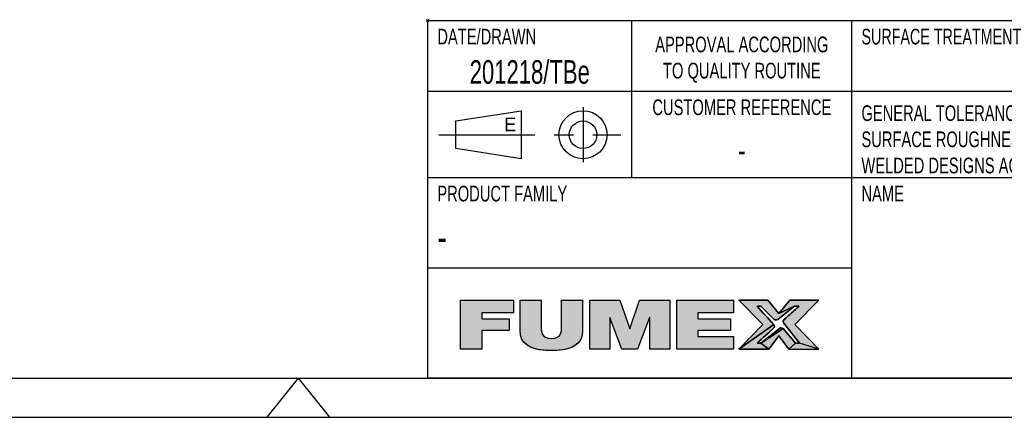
# Model space of a CAD drawing. Extents: x 0 to 594, y 0 to 420.
# Tile 7 of 11: x 367 to 492, y 0 to 51. Entities that reach past the tile are written whole.
import ezdxf

# ---------------------------------------------------------------- set-up
doc = ezdxf.new("R2010")
doc.units = 0
doc.header["$LTSCALE"] = 32.67
doc.linetypes.add('CENTER', pattern=[0.6, 0.375, -0.075, 0.075, -0.075])
doc.layers.get('0').update_dxf_attribs({"linetype": 'CONTINUOUS'})
doc.layers.add('PR4000-125_DXF_CONTINUOUS_', color=7, linetype='CONTINUOUS')
doc.layers.add('PR4000-125_DXF_FORMAT', color=7, linetype='CONTINUOUS')
doc.styles.add('TEXTSTYLE_2', font='txt', dxfattribs={"width": 0.7})
doc.styles.add('TEXTSTYLE_3', font='txt')

# ---------------------------------------------------------------- blocks, each defined once
blk = doc.blocks.new('FUMEX_LOGO_NEW_BL1', base_point=(445.5, 12))
at = {"layer": 'PR4000-125_DXF_CONTINUOUS_', "linetype": 'CONTINUOUS'}
for points in [[(422.68, 14.93), (429.44, 14.93), (429.44, 13.33), (425.38, 13.33), (425.38, 12.56), (428.86, 12.56), (428.86, 11.07), (425.38, 11.07), (425.38, 8.69), (422.68, 8.69)], [(438.23, 14.93), (438.23, 11.06), (438.19, 10.57), (438.08, 10.15), (437.9, 9.79), (437.65, 9.46), (437.33, 9.19), (436.92, 8.95), (436.41, 8.76), (435.77, 8.61), (434.99, 8.52), (434.25, 8.5), (433.5, 8.52), (432.73, 8.61), (432.09, 8.76), (431.58, 8.95), (431.17, 9.19), (430.84, 9.47), (430.59, 9.79), (430.41, 10.16), (430.3, 10.58), (430.26, 11.06), (430.26, 14.93), (432.96, 14.93), (432.96, 11.49), (432.96, 11.12), (433.02, 10.79), (433.12, 10.54), (433.27, 10.34), (433.51, 10.19), (433.83, 10.09), (434.26, 10.06), (434.69, 10.09), (435, 10.19), (435.23, 10.34), (435.38, 10.54), (435.48, 10.79), (435.53, 11.13), (435.54, 11.49), (435.54, 14.93)], [(439.14, 14.93), (442.97, 14.93), (444.22, 11.26), (444.24, 11.26), (445.49, 14.93), (449.32, 14.93), (449.32, 8.69), (446.77, 8.69), (446.77, 12.7), (446.75, 12.7), (445.23, 8.69), (443.23, 8.69), (441.71, 12.7), (441.68, 12.7), (441.68, 8.69), (439.14, 8.69)], [(450.23, 14.93), (457.46, 14.93), (457.46, 13.33), (452.92, 13.33), (452.92, 12.56), (457.04, 12.56), (457.04, 11.07), (452.92, 11.07), (452.92, 10.29), (457.46, 10.29), (457.46, 8.69), (450.23, 8.69)], [(460.44, 14.17), (462.56, 11.81), (458.12, 8.69), (461.18, 11.81), (458.1, 14.93), (461.8, 14.93), (463.21, 13.23), (465.19, 14.17), (463.07, 12.47), (462.94, 12.41), (462.87, 12.4), (462.72, 12.42), (462.59, 12.49), (460.94, 14.17)], [(468.32, 14.93), (465.24, 11.81), (468.3, 8.69), (465.86, 9.45), (463.87, 11.98), (463.87, 11.98), (463.8, 12.1), (463.78, 12.23), (463.81, 12.33), (463.89, 12.45), (465.8, 14.17), (465.19, 14.17), (463.21, 13.23), (464.62, 14.93)], [(460.94, 9.45), (461.95, 8.69), (458.12, 8.69), (462.56, 11.81), (462.63, 11.69), (462.64, 11.55), (462.62, 11.45), (462.53, 11.34), (460.45, 9.45)], [(463.48, 11.4), (463.63, 11.38), (463.75, 11.3), (460.94, 9.45), (463.28, 11.33), (463.41, 11.39)], [(463.21, 10.4), (461.95, 8.69), (460.94, 9.45), (463.75, 11.3), (465.33, 9.45), (464.47, 8.69)]]:
    blk.add_hatch(color=2, dxfattribs=at).paths.add_polyline_path(points)
at = {"layer": 'PR4000-125_DXF_CONTINUOUS_', "color": 2, "linetype": 'CONTINUOUS'}
for p, q in [((422.68, 8.69), (422.68, 14.93)), ((422.68, 14.93), (429.44, 14.93)), ((429.44, 14.93), (429.44, 13.33)), ((439.14, 8.69), (439.14, 14.93)), ((439.14, 14.93), (442.97, 14.93)), ((442.97, 14.93), (444.22, 11.26)), ((444.24, 11.26), (445.49, 14.93)), ((445.49, 14.93), (449.32, 14.93)), ((449.32, 14.93), (449.32, 8.69)), ((450.23, 8.69), (450.23, 14.93)), ((450.23, 14.93), (457.46, 14.93)), ((457.46, 14.93), (457.46, 13.33)), ((461.8, 14.93), (458.1, 14.93)), ((458.1, 14.93), (461.18, 11.81)), ((463.21, 13.23), (461.8, 14.93)), ((464.62, 14.93), (463.21, 13.23)), ((468.32, 14.93), (464.62, 14.93)), ((465.24, 11.81), (468.32, 14.93)), ((429.44, 13.33), (425.38, 13.33)), ((425.38, 13.33), (425.38, 12.56)), ((425.38, 12.56), (428.86, 12.56)), ((428.86, 12.56), (428.86, 11.07)), ((441.71, 12.7), (441.68, 12.7)), ((441.68, 12.7), (441.68, 8.69)), ((443.23, 8.69), (441.71, 12.7)), ((446.75, 12.7), (445.23, 8.69)), ((446.77, 12.7), (446.75, 12.7)), ((446.77, 8.69), (446.77, 12.7)), ((457.46, 13.33), (452.92, 13.33)), ((452.92, 13.33), (452.92, 12.56)), ((452.92, 12.56), (457.04, 12.56)), ((457.04, 12.56), (457.04, 11.07)), ((461.18, 11.81), (458.12, 8.69)), ((468.3, 8.69), (465.24, 11.81)), ((428.86, 11.07), (425.38, 11.07)), ((425.38, 11.07), (425.38, 8.69)), ((444.22, 11.26), (444.24, 11.26)), ((457.04, 11.07), (452.92, 11.07)), ((452.92, 11.07), (452.92, 10.29)), ((452.92, 10.29), (457.46, 10.29)), ((457.46, 10.29), (457.46, 8.69)), ((461.95, 8.69), (463.21, 10.4)), ((463.21, 10.4), (464.47, 8.69)), ((425.38, 8.69), (422.68, 8.69)), ((441.68, 8.69), (439.14, 8.69)), ((445.23, 8.69), (443.23, 8.69)), ((449.32, 8.69), (446.77, 8.69)), ((457.46, 8.69), (450.23, 8.69)), ((458.12, 8.69), (461.95, 8.69)), ((464.47, 8.69), (468.3, 8.69))]:
    blk.add_line(p, q, dxfattribs=at)
for points in [[(422.68, 14.93), (429.44, 14.93), (429.44, 13.33), (425.38, 13.33), (425.38, 12.56), (428.86, 12.56), (428.86, 11.07), (425.38, 11.07), (425.38, 8.69), (422.68, 8.69), (422.68, 14.93)], [(438.23, 14.93), (438.23, 11.06), (438.19, 10.57), (438.08, 10.15), (437.9, 9.79), (437.65, 9.46), (437.33, 9.19), (436.92, 8.95), (436.41, 8.76), (435.77, 8.61), (434.99, 8.52), (434.25, 8.5), (433.5, 8.52), (432.73, 8.61), (432.09, 8.76), (431.58, 8.95), (431.17, 9.19), (430.84, 9.47), (430.59, 9.79), (430.41, 10.16), (430.3, 10.58), (430.26, 11.06), (430.26, 14.93), (432.96, 14.93), (432.96, 11.49), (432.96, 11.12), (433.02, 10.79), (433.12, 10.54), (433.27, 10.34), (433.51, 10.19), (433.83, 10.09), (434.26, 10.06), (434.69, 10.09), (435, 10.19), (435.23, 10.34), (435.38, 10.54), (435.48, 10.79), (435.53, 11.13), (435.54, 11.49), (435.54, 14.93), (438.23, 14.93)], [(439.14, 14.93), (442.97, 14.93), (444.22, 11.26), (444.24, 11.26), (445.49, 14.93), (449.32, 14.93), (449.32, 8.69), (446.77, 8.69), (446.77, 12.7), (446.75, 12.7), (445.23, 8.69), (443.23, 8.69), (441.71, 12.7), (441.68, 12.7), (441.68, 8.69), (439.14, 8.69), (439.14, 14.93)], [(450.23, 14.93), (457.46, 14.93), (457.46, 13.33), (452.92, 13.33), (452.92, 12.56), (457.04, 12.56), (457.04, 11.07), (452.92, 11.07), (452.92, 10.29), (457.46, 10.29), (457.46, 8.69), (450.23, 8.69), (450.23, 14.93)], [(460.44, 14.17), (462.56, 11.81), (458.12, 8.69), (461.18, 11.81), (458.1, 14.93), (461.8, 14.93), (463.21, 13.23), (465.19, 14.17), (463.07, 12.47), (462.94, 12.41), (462.87, 12.4), (462.72, 12.42), (462.59, 12.49), (460.94, 14.17), (460.44, 14.17)], [(468.32, 14.93), (465.24, 11.81), (468.3, 8.69), (465.86, 9.45), (463.87, 11.98), (463.87, 11.98), (463.8, 12.1), (463.78, 12.23), (463.81, 12.33), (463.89, 12.45), (465.8, 14.17), (465.19, 14.17), (463.21, 13.23), (464.62, 14.93), (468.32, 14.93)], [(460.94, 9.45), (461.95, 8.69), (458.12, 8.69), (462.56, 11.81), (462.63, 11.69), (462.64, 11.55), (462.62, 11.45), (462.53, 11.34), (460.45, 9.45), (460.94, 9.45)], [(463.48, 11.4), (463.63, 11.38), (463.75, 11.3), (460.94, 9.45), (463.28, 11.33), (463.41, 11.39), (463.48, 11.4)], [(463.21, 10.4), (461.95, 8.69), (460.94, 9.45), (463.75, 11.3), (465.33, 9.45), (464.47, 8.69), (463.21, 10.4)]]:
    blk.add_lwpolyline(points, dxfattribs=at)
for points, knots in [([(438.23, 14.93), (437.33, 14.93), (436.43, 14.93), (435.54, 14.93), (435.54, 13.8), (435.54, 12.62), (435.54, 11.49), (435.54, 10.85), (435.54, 10.06), (434.26, 10.06), (432.96, 10.06), (432.96, 10.85), (432.96, 11.49), (432.96, 12.62), (432.96, 13.8), (432.96, 14.93), (432.06, 14.93), (431.16, 14.93), (430.26, 14.93), (430.26, 13.66), (430.26, 12.34), (430.26, 11.06), (430.26, 9.33), (431.58, 8.5), (434.25, 8.5), (436.92, 8.5), (438.23, 9.33), (438.23, 11.06), (438.23, 12.34), (438.23, 13.66), (438.23, 14.93)], [0, 0, 0, 0, 1, 1, 1, 2, 2, 2, 3, 3, 3, 4, 4, 4, 5, 5, 5, 6, 6, 6, 7, 7, 7, 8, 8, 8, 9, 9, 9, 10, 10, 10, 10]), ([(465.86, 9.45), (465.86, 9.45), (465.33, 9.45), (465.33, 9.45), (465.33, 9.45), (463.75, 11.3), (463.75, 11.3), (463.62, 11.42), (463.42, 11.43), (463.28, 11.33), (463.28, 11.33), (460.94, 9.45), (460.94, 9.45), (460.94, 9.45), (460.45, 9.45), (460.45, 9.45), (461.15, 10.08), (461.84, 10.71), (462.53, 11.34), (462.67, 11.47), (462.68, 11.67), (462.56, 11.81), (461.85, 12.6), (461.15, 13.38), (460.44, 14.17), (460.44, 14.17), (460.94, 14.17), (460.94, 14.17), (460.94, 14.17), (462.59, 12.49), (462.59, 12.49), (462.72, 12.38), (462.93, 12.37), (463.07, 12.47), (463.07, 12.47), (465.19, 14.17), (465.19, 14.17), (465.19, 14.17), (465.8, 14.17), (465.8, 14.17), (465.16, 13.6), (464.53, 13.02), (463.89, 12.45), (463.75, 12.32), (463.74, 12.12), (463.87, 11.98), (463.87, 11.98), (463.87, 11.98), (463.87, 11.98), (463.87, 11.98), (465.86, 9.45), (465.86, 9.45)], [0, 0, 0, 0, 1, 1, 1, 2, 2, 2, 3, 3, 3, 4, 4, 4, 5, 5, 5, 6, 6, 6, 7, 7, 7, 8, 8, 8, 9, 9, 9, 10, 10, 10, 11, 11, 11, 12, 12, 12, 13, 13, 13, 14, 14, 14, 15, 15, 15, 16, 16, 16, 17, 17, 17, 17]), ([(463.87, 11.98), (463.74, 12.12), (463.75, 12.32), (463.89, 12.45), (464.53, 13.02), (465.16, 13.6), (465.8, 14.17), (465.8, 14.17), (465.19, 14.17), (465.19, 14.17), (465.19, 14.17), (463.07, 12.47), (463.07, 12.47), (462.93, 12.37), (462.72, 12.38), (462.59, 12.49), (462.59, 12.49), (460.94, 14.17), (460.94, 14.17), (460.94, 14.17), (460.44, 14.17), (460.44, 14.17), (461.15, 13.38), (461.85, 12.6), (462.56, 11.81), (462.68, 11.67), (462.67, 11.47), (462.53, 11.34), (461.84, 10.71), (461.15, 10.08), (460.45, 9.45), (460.45, 9.45), (460.94, 9.45), (460.94, 9.45), (460.94, 9.45), (463.28, 11.33), (463.28, 11.33), (463.42, 11.43), (463.62, 11.42), (463.75, 11.3), (463.75, 11.3), (465.33, 9.45), (465.33, 9.45), (465.33, 9.45), (465.86, 9.45), (465.86, 9.45), (465.86, 9.45), (463.87, 11.98), (463.87, 11.98), (463.87, 11.98), (463.87, 11.98), (463.87, 11.98)], [0, 0, 0, 0, 1, 1, 1, 2, 2, 2, 3, 3, 3, 4, 4, 4, 5, 5, 5, 6, 6, 6, 7, 7, 7, 8, 8, 8, 9, 9, 9, 10, 10, 10, 11, 11, 11, 12, 12, 12, 13, 13, 13, 14, 14, 14, 15, 15, 15, 16, 16, 16, 17, 17, 17, 17])]:
    blk.add_open_spline(points, degree=3, knots=knots, dxfattribs=at)
blk.add_solid([(465.86, 9.45), (468.3, 8.69), (465.33, 9.45), (464.47, 8.69)], dxfattribs=at)
blk = doc.blocks.new('VYPLACERING_BL2', base_point=(431.5, 36))
at = {"layer": 'PR4000-125_DXF_CONTINUOUS_', "color": 7, "linetype": 'CONTINUOUS'}
for p, q in [((422.09375, 37.75), (430.40625, 39.0625)), ((430.40625, 39.0625), (430.40625, 32.9375)), ((422.09375, 34.25), (422.09375, 37.75)), ((430.40625, 32.9375), (422.09375, 34.25))]:
    blk.add_line(p, q, dxfattribs=at)
at = {"layer": 'PR4000-125_DXF_CONTINUOUS_', "color": 7, "linetype": 'CENTER'}
for p, q in [((438.28125, 39.5), (438.28125, 32.5)), ((419.90625, 36), (443.09375, 36))]:
    blk.add_line(p, q, dxfattribs=at)
at = {"layer": 'PR4000-125_DXF_CONTINUOUS_', "color": 7, "linetype": 'CONTINUOUS'}
for radius in [3.0625, 1.75]:
    blk.add_circle((438.28125, 36), radius, dxfattribs=at)

msp = doc.modelspace()

# ---------------------------------------------------------------- linework, layer by layer
at = {"layer": 'PR4000-125_DXF_FORMAT', "color": 7, "linetype": 'CONTINUOUS'}
for p, q in [((418.66, 50.34), (418.34, 50.66)), ((418.66, 50.66), (418.34, 50.34)), ((589, 50.5), (418.5, 50.5)), ((418.5, 5), (418.5, 50.5)), ((444.5, 30.5), (444.5, 50.5)), ((472.5, 5), (472.5, 50.5)), ((589, 41.5), (418.5, 41.5)), ((589, 30.5), (418.5, 30.5)), ((472.5, 19), (418.5, 19)), ((25, 5), (589, 5)), ((402, 5), (398, 0)), ((402, 5), (406, 0)), ((589, 5), (418.5, 5)), ((0, 0), (594, 0))]:
    msp.add_line(p, q, dxfattribs=at)

# ---------------------------------------------------------------- block references
at = {"layer": 'PR4000-125_DXF_CONTINUOUS_', "color": 7, "linetype": 'CONTINUOUS'}
msp.add_blockref('VYPLACERING_BL2', (431.5, 36), dxfattribs=at)
at = {"layer": 'PR4000-125_DXF_CONTINUOUS_', "color": 2, "linetype": 'CONTINUOUS'}
msp.add_blockref('FUMEX_LOGO_NEW_BL1', (445.5, 12), dxfattribs=at)

# ---------------------------------------------------------------- texts
at = {"color": 7, "linetype": 'CONTINUOUS'}
for s, insert, char_height, width, attachment_point, style in [('DATE/DRAWN', (419.73, 49.5), 2, 14, 1, 'TEXTSTYLE_2'), ('SURFACE TREATMENT', (473.73, 49.5), 2, 23.8, 1, 'TEXTSTYLE_2'), ('APPROVAL ACCORDING\\PTO QUALITY ROUTINE', (458.5, 48.5), 2, 25.2, 2, 'TEXTSTYLE_2'), ('201218/TBe', (431.5, 45.5), 3, 21, 2, 'TEXTSTYLE_2'), ('CUSTOMER REFERENCE', (458.5, 40.5), 2, 25.2, 2, 'TEXTSTYLE_2'), ('GENERAL TOLERANCE ACCORDING TO\\PSURFACE ROUGHNESS ACCORDING TO\\PWELDED DESIGNS ACCORDING TO\\P ', (473.73, 39.75), 2, 42, 1, 'TEXTSTYLE_2'), ('E', (428.22, 38.19), 1.75, 1.75, 1, 'TEXTSTYLE_3'), ('-', (458.5, 35.5), 3, 2.1, 2, 'TEXTSTYLE_2'), ('PRODUCT FAMILY', (419.73, 29.5), 2, 19.6, 1, 'TEXTSTYLE_2'), ('NAME ', (473.73, 29.5), 2, 7, 1, 'TEXTSTYLE_2'), ('-', (419.73, 25), 4, 2.8, 1, 'TEXTSTYLE_2')]:
    msp.add_mtext(s, dxfattribs=dict(at, insert=insert, char_height=char_height, width=width, attachment_point=attachment_point, style=style))

doc.saveas('drawing.dxf')
